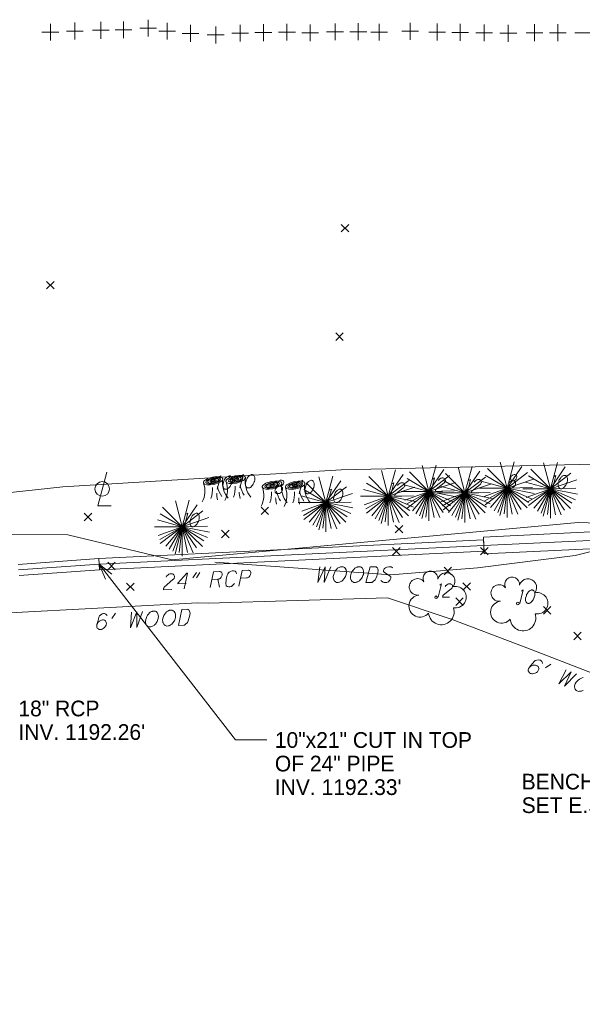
# Model space of a CAD drawing. Extents: x 2286160 to 2289356, y 637815 to 640647.
# Tile 41 of 52: x 2287154 to 2287254, y 640140 to 640315. Entities that reach past the tile are written whole.
import ezdxf

# ---------------------------------------------------------------- set-up
doc = ezdxf.new("R2010")
doc.units = 0
doc.header["$LTSCALE"] = 20
doc.header["$MEASUREMENT"] = 0
doc.linetypes.add('DGN Style 2', pattern=[64.834538, 38.900723, -25.933815])
doc.linetypes.add('DGN Style 5', pattern=[45.384177, 19.450361, -25.933815])
doc.layers.add('DR_X_Storm_Sewer', color=7, linetype='DGN Style 5', lineweight=0, true_color=0x87cefa)
doc.layers.add('RD_X_Fence', color=7, linetype='fenceex', lineweight=0, true_color=0xff1493)
for name, color, linetype, lineweight in [('DR_X_Text', 7, 'Continuous', 0), ('LT_X_Poles', 2, 'Continuous', 0), ('PV_X_Parking_Lot', 7, 'DGN Style 5', 0), ('RD_X_Text', 7, 'Continuous', 0), ('SV_X_Break_Lines', 4, 'DGN Style 2', 0), ('SV_X_LiDAR_Check_Spots', 7, 'Continuous', 13), ('SV_X_Random_Point', 7, 'Continuous', 0), ('SV_X_Text', 7, 'Continuous', 0), ('VG_X_Cells', 3, 'Continuous', 0), ('VG_X_Text', 7, 'Continuous', 0), ('VG_X_Tree_Line_Lt', 3, 'treelt', 0)]:
    doc.layers.add(name, color=color, linetype=linetype, lineweight=lineweight)
doc.styles.add('Slanted-Normal LS 0.50', font='font31.shx', dxfattribs={"height": 0.14})
doc.linetypes.add('fenceex', pattern='A,0.85,-0.075,[4,dgnlstyle-ODOT_Linestyles.shx,S=0.000793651,R=0,X=0,Y=0],-0.075', length=1)
doc.linetypes.add('treelt', pattern='A,-0.15,[6,dgnlstyle-ODOT_Linestyles.shx,S=0.002381,R=0,X=0,Y=0],-0.15', length=0.3)

# ---------------------------------------------------------------- blocks, each defined once
blk = doc.blocks.new('X_21')
at = {"layer": 'SV_X_Random_Point'}
for p, q in [((-0.067, -0.067), (0.067, 0.067)), ((-0.067, 0.067), (0.067, -0.067))]:
    blk.add_line(p, q, dxfattribs=at)
blk = doc.blocks.new('X_22')
at = {"layer": 'SV_X_Random_Point'}
for p, q in [((-0.067, -0.067), (0.067, 0.067)), ((-0.067, 0.067), (0.067, -0.067))]:
    blk.add_line(p, q, dxfattribs=at)
blk = doc.blocks.new('X_23')
at = {"layer": 'SV_X_Random_Point'}
for p, q in [((-0.067, -0.067), (0.067, 0.067)), ((-0.067, 0.067), (0.067, -0.067))]:
    blk.add_line(p, q, dxfattribs=at)
blk = doc.blocks.new('X_39')
at = {"layer": 'SV_X_Random_Point'}
for p, q in [((-0.067, -0.067), (0.067, 0.067)), ((-0.067, 0.067), (0.067, -0.067))]:
    blk.add_line(p, q, dxfattribs=at)
blk = doc.blocks.new('X_40')
at = {"layer": 'SV_X_Random_Point'}
for p, q in [((-0.067, -0.067), (0.067, 0.067)), ((-0.067, 0.067), (0.067, -0.067))]:
    blk.add_line(p, q, dxfattribs=at)
blk = doc.blocks.new('X_41')
at = {"layer": 'SV_X_Random_Point'}
for p, q in [((-0.067, -0.067), (0.067, 0.067)), ((-0.067, 0.067), (0.067, -0.067))]:
    blk.add_line(p, q, dxfattribs=at)
blk = doc.blocks.new('X_42')
at = {"layer": 'SV_X_Random_Point'}
for p, q in [((-0.067, -0.067), (0.067, 0.067)), ((-0.067, 0.067), (0.067, -0.067))]:
    blk.add_line(p, q, dxfattribs=at)
blk = doc.blocks.new('X_43')
at = {"layer": 'SV_X_Random_Point'}
for p, q in [((-0.067, -0.067), (0.067, 0.067)), ((-0.067, 0.067), (0.067, -0.067))]:
    blk.add_line(p, q, dxfattribs=at)
blk = doc.blocks.new('X_44')
at = {"layer": 'SV_X_Random_Point'}
for p, q in [((-0.067, -0.067), (0.067, 0.067)), ((-0.067, 0.067), (0.067, -0.067))]:
    blk.add_line(p, q, dxfattribs=at)
blk = doc.blocks.new('X_45')
at = {"layer": 'SV_X_Random_Point'}
for p, q in [((-0.067, -0.067), (0.067, 0.067)), ((-0.067, 0.067), (0.067, -0.067))]:
    blk.add_line(p, q, dxfattribs=at)
blk = doc.blocks.new('X_46')
at = {"layer": 'SV_X_Random_Point'}
for p, q in [((-0.067, -0.067), (0.067, 0.067)), ((-0.067, 0.067), (0.067, -0.067))]:
    blk.add_line(p, q, dxfattribs=at)
blk = doc.blocks.new('X_47')
at = {"layer": 'SV_X_Random_Point'}
for p, q in [((-0.067, -0.067), (0.067, 0.067)), ((-0.067, 0.067), (0.067, -0.067))]:
    blk.add_line(p, q, dxfattribs=at)
blk = doc.blocks.new('X_48')
at = {"layer": 'SV_X_Random_Point'}
for p, q in [((-0.067, -0.067), (0.067, 0.067)), ((-0.067, 0.067), (0.067, -0.067))]:
    blk.add_line(p, q, dxfattribs=at)
blk = doc.blocks.new('X_84')
at = {"layer": 'SV_X_Random_Point'}
for p, q in [((-0.067, -0.067), (0.067, 0.067)), ((-0.067, 0.067), (0.067, -0.067))]:
    blk.add_line(p, q, dxfattribs=at)
blk = doc.blocks.new('X_85')
at = {"layer": 'SV_X_Random_Point'}
for p, q in [((-0.067, -0.067), (0.067, 0.067)), ((-0.067, 0.067), (0.067, -0.067))]:
    blk.add_line(p, q, dxfattribs=at)
blk = doc.blocks.new('X_86')
at = {"layer": 'SV_X_Random_Point'}
for p, q in [((-0.067, -0.067), (0.067, 0.067)), ((-0.067, 0.067), (0.067, -0.067))]:
    blk.add_line(p, q, dxfattribs=at)
blk = doc.blocks.new('*U1747')
at = {"layer": 'DR_X_Text'}
for p, q in [((2287185.51, 640216.71), (2287184.87, 640215.75)), ((2287186.15, 640216.74), (2287185.51, 640215.78))]:
    blk.add_line(p, q, dxfattribs=at)
blk = doc.blocks.new('*U1748')
at = {"layer": 'DR_X_Text'}
blk.add_line((2287189.32, 640215.52), (2287189.63, 640214.1), dxfattribs=at)
at = {"layer": 'DR_X_Text', "flags": 128}
blk.add_lwpolyline([(2287187.98, 640214.02), (2287188.59, 640216.85), (2287189.65, 640216.9), (2287189.76, 640216.88), (2287189.9, 640216.85), (2287189.96, 640216.81), (2287190.01, 640216.76), (2287190.08, 640216.66), (2287190.11, 640216.55), (2287190.11, 640216.44), (2287190.1, 640216.26), (2287190.06, 640216.1), (2287190.02, 640216.01), (2287189.94, 640215.88), (2287189.84, 640215.72), (2287189.73, 640215.65), (2287189.65, 640215.6), (2287189.6, 640215.57), (2287189.54, 640215.55), (2287189.32, 640215.52), (2287188.28, 640215.47)], dxfattribs=at)

msp = doc.modelspace()

# ---------------------------------------------------------------- linework, layer by layer
at = {"layer": 'DR_X_Storm_Sewer'}
for p, q in [((2287236.67, 640223.03), (2287236.81, 640220.03)), ((2287236.79, 640220.53), (2287236.69, 640222.53)), ((2287168.12, 640219.19), (2287168.26, 640217.19)), ((2287168.24, 640217.19), (2287168.14, 640219.19))]:
    msp.add_line(p, q, dxfattribs=at)
at = {"layer": 'DR_X_Storm_Sewer', "flags": 128}
for points in [[(2287329.58, 640227.55), (2287236.67, 640223.03)], [(2287329.65, 640226.06), (2287236.74, 640221.53)], [(2287329.73, 640224.56), (2287236.81, 640220.03)], [(2287168.14, 640219.19), (2287236.69, 640222.53)], [(2287168.19, 640218.19), (2287236.74, 640221.53)], [(2287168.24, 640217.19), (2287236.79, 640220.53)], [(2287168.12, 640219.19), (2287153.78, 640218.17)], [(2287168.19, 640218.19), (2287153.85, 640217.17)], [(2287168.26, 640217.19), (2287153.92, 640216.17)]]:
    msp.add_lwpolyline(points, dxfattribs=at)
at = {"layer": 'DR_X_Text'}
for p in [(2287168.19, 640218.19), (2287198.1, 640186.87)]:
    msp.add_line(p, (2287192.5, 640186.87), dxfattribs=at)
at = {"layer": 'DR_X_Text', "flags": 128}
for points in [[(2287169.35, 640215.55), (2287168.19, 640218.19), (2287170.46, 640216.41)], [(2287180.12, 640215.88), (2287180.22, 640216.08), (2287180.28, 640216.15), (2287180.41, 640216.27), (2287180.63, 640216.41), (2287180.78, 640216.46), (2287180.93, 640216.49), (2287181.06, 640216.5), (2287181.2, 640216.48), (2287181.26, 640216.46), (2287181.4, 640216.4), (2287181.51, 640216.3), (2287181.58, 640216.19), (2287181.61, 640216.06), (2287181.62, 640215.91), (2287181.58, 640215.8), (2287181.54, 640215.68), (2287181.44, 640215.55), (2287181.35, 640215.45), (2287179.79, 640214.08), (2287179.74, 640214.01), (2287179.7, 640213.94), (2287179.68, 640213.9), (2287179.63, 640213.63), (2287181.13, 640213.7)], [(2287183.72, 640214.79), (2287182.23, 640214.72), (2287182.24, 640214.83), (2287183.79, 640216.63), (2287183.95, 640216.63), (2287183.33, 640213.8)], [(2287192.67, 640216.49), (2287192.62, 640216.73), (2287192.54, 640216.86), (2287192.45, 640216.94), (2287192.36, 640216.98), (2287192.14, 640217.02), (2287191.9, 640217.01), (2287191.57, 640216.9), (2287191.36, 640216.76), (2287191.25, 640216.64), (2287191.13, 640216.48), (2287191.01, 640216.24), (2287190.89, 640215.79), (2287190.82, 640215.45), (2287190.77, 640214.72), (2287190.8, 640214.46), (2287190.85, 640214.35), (2287190.99, 640214.25), (2287191.12, 640214.21), (2287191.28, 640214.17), (2287191.48, 640214.18), (2287191.67, 640214.21), (2287191.76, 640214.24), (2287191.85, 640214.29), (2287191.95, 640214.38), (2287192.08, 640214.5), (2287192.21, 640214.64), (2287192.29, 640214.75)], [(2287193.08, 640214.26), (2287193.7, 640217.09), (2287194.76, 640217.14), (2287194.87, 640217.12), (2287195, 640217.08), (2287195.07, 640217.04), (2287195.12, 640217), (2287195.19, 640216.89), (2287195.22, 640216.79), (2287195.23, 640216.61), (2287195.17, 640216.34), (2287195.13, 640216.25), (2287195.05, 640216.12), (2287194.95, 640215.96), (2287194.84, 640215.89), (2287194.75, 640215.84), (2287194.65, 640215.79), (2287194.45, 640215.76), (2287193.39, 640215.71)]]:
    msp.add_lwpolyline(points, dxfattribs=at)
at = {"layer": 'LT_X_Poles', "flags": 128}
msp.add_lwpolyline([(2287169.54, 640234.58), (2287167.96, 640228.6), (2287170.33, 640228.6)], dxfattribs=at)
at = {"layer": 'LT_X_Poles'}
msp.add_circle((2287168.75, 640231.63), 1.3, dxfattribs=at)
at = {"layer": 'PV_X_Parking_Lot', "flags": 128}
msp.add_lwpolyline([(2287074.29, 640276.88), (2287070.81, 640248.37), (2287078.28, 640240.55), (2287089.51, 640232.8), (2287102.81, 640227.81), (2287113.89, 640226.69), (2287161.7, 640232), (2287211.31, 640235.03), (2287256.38, 640236.01), (2287256.75, 640245.35)], dxfattribs=at)
at = {"layer": 'RD_X_Fence', "flags": 128}
msp.add_lwpolyline([(2287107.81, 640207.57), (2287134.37, 640208.6), (2287185.8, 640211.3), (2287187.63, 640211.28), (2287219.59, 640212.23), (2287231.07, 640208.34), (2287244.39, 640203.32), (2287280.18, 640189.48), (2287303.31, 640157.04), (2287325.34, 640132.96), (2287325.58, 640119.58), (2287327.5, 640009.59)], dxfattribs=at)
at = {"layer": 'RD_X_Text'}
for p, q in [((2287171.1, 640209.5), (2287170.47, 640208.54)), ((2287248.7, 640200.37), (2287247.74, 640199.74))]:
    msp.add_line(p, q, dxfattribs=at)
at = {"layer": 'RD_X_Text', "flags": 128}
for points in [[(2287173.96, 640209.65), (2287173.78, 640206.84), (2287174.93, 640209.7), (2287174.88, 640206.9), (2287175.92, 640209.75)], [(2287177.68, 640209.82), (2287177.62, 640209.8), (2287177.53, 640209.77), (2287177.4, 640209.7), (2287177.27, 640209.63), (2287177.15, 640209.53), (2287176.96, 640209.32), (2287176.8, 640209.09), (2287176.67, 640208.87), (2287176.5, 640208.37), (2287176.45, 640208.06), (2287176.46, 640207.84), (2287176.49, 640207.66), (2287176.52, 640207.58), (2287176.57, 640207.47), (2287176.64, 640207.36), (2287176.69, 640207.3), (2287176.74, 640207.24), (2287176.81, 640207.17), (2287176.9, 640207.11), (2287177.08, 640207.03), (2287177.19, 640207.02), (2287177.41, 640207.03), (2287177.61, 640207.08), (2287177.71, 640207.13), (2287177.84, 640207.21), (2287177.99, 640207.3), (2287178.08, 640207.37), (2287178.22, 640207.53), (2287178.33, 640207.67), (2287178.43, 640207.81), (2287178.53, 640207.97), (2287178.61, 640208.15), (2287178.67, 640208.33), (2287178.72, 640208.53), (2287178.75, 640208.93), (2287178.71, 640209.11), (2287178.66, 640209.32), (2287178.51, 640209.6), (2287178.35, 640209.75), (2287178.24, 640209.81), (2287178.12, 640209.85), (2287177.99, 640209.86), (2287177.84, 640209.85), (2287177.68, 640209.82)], [(2287180.74, 640209.98), (2287180.68, 640209.96), (2287180.59, 640209.93), (2287180.46, 640209.86), (2287180.34, 640209.79), (2287180.21, 640209.69), (2287180.02, 640209.48), (2287179.86, 640209.25), (2287179.73, 640209.03), (2287179.56, 640208.53), (2287179.51, 640208.22), (2287179.52, 640208), (2287179.55, 640207.83), (2287179.58, 640207.74), (2287179.63, 640207.63), (2287179.7, 640207.52), (2287179.75, 640207.46), (2287179.8, 640207.4), (2287179.87, 640207.33), (2287179.96, 640207.27), (2287180.14, 640207.19), (2287180.25, 640207.18), (2287180.47, 640207.19), (2287180.67, 640207.24), (2287180.77, 640207.29), (2287180.9, 640207.37), (2287181.05, 640207.46), (2287181.14, 640207.53), (2287181.28, 640207.69), (2287181.39, 640207.83), (2287181.49, 640207.97), (2287181.59, 640208.13), (2287181.67, 640208.31), (2287181.73, 640208.49), (2287181.78, 640208.69), (2287181.81, 640209.09), (2287181.78, 640209.27), (2287181.72, 640209.48), (2287181.57, 640209.76), (2287181.41, 640209.91), (2287181.3, 640209.97), (2287181.18, 640210.01), (2287181.05, 640210.02), (2287180.9, 640210.01), (2287180.74, 640209.98)], [(2287182.92, 640210.12), (2287183.89, 640210.17), (2287183.98, 640210.15), (2287184.07, 640210.11), (2287184.14, 640210.07), (2287184.21, 640209.99), (2287184.26, 640209.93), (2287184.31, 640209.84), (2287184.39, 640209.49), (2287184.36, 640209.18), (2287184.29, 640208.87), (2287184.25, 640208.71), (2287184.2, 640208.51), (2287184.07, 640208.11), (2287183.93, 640207.83), (2287183.86, 640207.74), (2287183.65, 640207.55), (2287183.48, 640207.41), (2287183.44, 640207.39), (2287183.38, 640207.36), (2287183.29, 640207.34), (2287182.32, 640207.29), (2287182.92, 640210.12)], [(2287169.62, 640209.03), (2287169.57, 640209.13), (2287169.41, 640209.3), (2287169.25, 640209.38), (2287169.12, 640209.4), (2287168.96, 640209.39), (2287168.75, 640209.33), (2287168.47, 640209.17), (2287168.28, 640208.98), (2287168.16, 640208.77), (2287168.05, 640208.39), (2287167.88, 640207.83), (2287167.79, 640207.41), (2287167.77, 640207.25), (2287167.76, 640207.12), (2287167.79, 640206.97), (2287167.86, 640206.82), (2287167.93, 640206.75), (2287168.05, 640206.67), (2287168.21, 640206.59), (2287168.41, 640206.56), (2287168.52, 640206.56), (2287168.63, 640206.59), (2287168.76, 640206.64), (2287168.91, 640206.74), (2287169.16, 640206.93), (2287169.33, 640207.13), (2287169.43, 640207.32), (2287169.46, 640207.45), (2287169.48, 640207.56), (2287169.47, 640207.83), (2287169.39, 640208), (2287169.3, 640208.13), (2287169.16, 640208.21), (2287168.96, 640208.26), (2287168.8, 640208.28), (2287168.63, 640208.25), (2287168.48, 640208.19), (2287168.24, 640208.07), (2287168.09, 640207.93), (2287167.97, 640207.79), (2287167.87, 640207.61), (2287167.81, 640207.47)], [(2287247.16, 640200.53), (2287247.16, 640200.65), (2287247.08, 640200.86), (2287246.96, 640201), (2287246.85, 640201.07), (2287246.7, 640201.12), (2287246.48, 640201.16), (2287246.16, 640201.12), (2287245.91, 640201.02), (2287245.72, 640200.88), (2287245.46, 640200.58), (2287245.08, 640200.13), (2287244.83, 640199.78), (2287244.75, 640199.64), (2287244.69, 640199.53), (2287244.65, 640199.37), (2287244.66, 640199.21), (2287244.7, 640199.12), (2287244.77, 640199), (2287244.89, 640198.86), (2287245.05, 640198.75), (2287245.16, 640198.71), (2287245.27, 640198.69), (2287245.41, 640198.69), (2287245.58, 640198.72), (2287245.89, 640198.79), (2287246.13, 640198.91), (2287246.29, 640199.04), (2287246.38, 640199.15), (2287246.44, 640199.24), (2287246.53, 640199.49), (2287246.53, 640199.68), (2287246.5, 640199.83), (2287246.41, 640199.96), (2287246.24, 640200.09), (2287246.11, 640200.17), (2287245.93, 640200.21), (2287245.77, 640200.22), (2287245.51, 640200.21), (2287245.32, 640200.14), (2287245.15, 640200.06), (2287244.98, 640199.93), (2287244.87, 640199.83)], [(2287251.39, 640199.36), (2287250.09, 640196.86), (2287252.29, 640199.02), (2287251.12, 640196.47), (2287253.22, 640198.67)], [(2287254.41, 640198.01), (2287254.25, 640197.97), (2287254, 640197.86), (2287253.76, 640197.71), (2287253.56, 640197.55), (2287253.2, 640197.17), (2287253.03, 640196.9), (2287252.95, 640196.7), (2287252.91, 640196.52), (2287252.9, 640196.43), (2287252.9, 640196.31), (2287252.92, 640196.19), (2287252.94, 640196.11), (2287252.96, 640196.03), (2287253, 640195.95), (2287253.06, 640195.85), (2287253.19, 640195.71), (2287253.29, 640195.65), (2287253.49, 640195.57), (2287253.69, 640195.54), (2287253.81, 640195.55), (2287253.96, 640195.56), (2287254.14, 640195.59), (2287254.24, 640195.62), (2287254.44, 640195.71)]]:
    msp.add_lwpolyline(points, dxfattribs=at)
at = {"layer": 'SV_X_Break_Lines', "flags": 128}
msp.add_lwpolyline([(2287268.94, 640223.69), (2287253, 640219.78), (2287235.63, 640217.58), (2287220.14, 640216.3), (2287188.79, 640218.55)], dxfattribs=at)
at = {"layer": 'SV_X_LiDAR_Check_Spots'}
for p, q in [((2287163.86, 640314.72), (2287163.86, 640311.72)), ((2287168.48, 640314.86), (2287168.48, 640311.86)), ((2287172.53, 640314.95), (2287172.53, 640311.95)), ((2287176.94, 640315.25), (2287176.94, 640312.25)), ((2287180.3, 640314.71), (2287180.3, 640311.71)), ((2287158.01, 640313.01), (2287161.01, 640313.01)), ((2287159.51, 640314.51), (2287159.51, 640311.51)), ((2287162.36, 640313.22), (2287165.36, 640313.22)), ((2287166.98, 640313.36), (2287169.98, 640313.36)), ((2287171.03, 640313.45), (2287174.03, 640313.45)), ((2287175.44, 640313.75), (2287178.44, 640313.75)), ((2287178.8, 640313.21), (2287181.8, 640313.21)), ((2287184.48, 640314.31), (2287184.48, 640311.31)), ((2287188.96, 640314.02), (2287188.96, 640311.02)), ((2287193.31, 640314.36), (2287193.31, 640311.36)), ((2287195.95, 640312.94), (2287198.95, 640312.94)), ((2287197.45, 640314.44), (2287197.45, 640311.44)), ((2287200.16, 640313.01), (2287203.16, 640313.01)), ((2287201.66, 640314.51), (2287201.66, 640311.51)), ((2287205.79, 640314.4), (2287205.79, 640311.4)), ((2287208.72, 640313.09), (2287211.72, 640313.09)), ((2287210.22, 640314.59), (2287210.22, 640311.59)), ((2287212.87, 640313.11), (2287215.87, 640313.11)), ((2287214.37, 640314.61), (2287214.37, 640311.61)), ((2287216.59, 640313.02), (2287219.59, 640313.02)), ((2287218.09, 640314.52), (2287218.09, 640311.52)), ((2287222.12, 640313.18), (2287225.12, 640313.18)), ((2287223.62, 640314.68), (2287223.62, 640311.68)), ((2287226.92, 640313.05), (2287229.92, 640313.05)), ((2287228.42, 640314.55), (2287228.42, 640311.55)), ((2287231.03, 640312.98), (2287234.03, 640312.98)), ((2287232.53, 640314.48), (2287232.53, 640311.48)), ((2287236.79, 640314.41), (2287236.79, 640311.41)), ((2287241.1, 640314.33), (2287241.1, 640311.33)), ((2287245.75, 640314.43), (2287245.75, 640311.43)), ((2287249.92, 640314.43), (2287249.92, 640311.43)), ((2287182.98, 640312.81), (2287185.98, 640312.81)), ((2287187.46, 640312.52), (2287190.46, 640312.52)), ((2287191.81, 640312.86), (2287194.81, 640312.86)), ((2287204.29, 640312.9), (2287207.29, 640312.9)), ((2287235.29, 640312.91), (2287238.29, 640312.91)), ((2287239.6, 640312.83), (2287242.6, 640312.83)), ((2287244.25, 640312.93), (2287247.25, 640312.93)), ((2287248.42, 640312.93), (2287251.42, 640312.93)), ((2287252.96, 640312.88), (2287255.96, 640312.88))]:
    msp.add_line(p, q, dxfattribs=at)
at = {"layer": 'VG_X_Cells'}
for p, q in [((2287226.96, 640231.18), (2287225.73, 640235.8)), ((2287226.96, 640231.18), (2287228.22, 640235.88)), ((2287240.88, 640231.76), (2287239.64, 640236.37)), ((2287240.88, 640231.76), (2287242.13, 640236.46)), ((2287248.59, 640231.64), (2287247.36, 640236.26)), ((2287248.59, 640231.64), (2287249.85, 640236.34)), ((2287219.71, 640230.32), (2287218.48, 640234.93)), ((2287219.71, 640230.32), (2287220.97, 640235.02)), ((2287219.71, 640230.32), (2287222.37, 640234.2)), ((2287226.96, 640231.18), (2287223.47, 640234.67)), ((2287226.96, 640231.18), (2287229.62, 640235.07)), ((2287226.96, 640231.18), (2287230.62, 640233.99)), ((2287233.37, 640230.9), (2287229.88, 640234.39)), ((2287233.37, 640230.9), (2287232.14, 640235.51)), ((2287233.37, 640230.9), (2287234.63, 640235.6)), ((2287233.37, 640230.9), (2287236.03, 640234.78)), ((2287240.88, 640231.76), (2287236.97, 640234.05)), ((2287240.88, 640231.76), (2287237.39, 640235.24)), ((2287240.88, 640231.76), (2287243.53, 640235.64)), ((2287240.88, 640231.76), (2287244.53, 640234.56)), ((2287248.59, 640231.64), (2287245.1, 640235.13)), ((2287248.59, 640231.64), (2287251.25, 640235.53)), ((2287248.59, 640231.64), (2287252.25, 640234.45)), ((2287208.58, 640229.19), (2287205.09, 640232.68)), ((2287208.58, 640229.19), (2287207.35, 640233.8)), ((2287208.58, 640229.19), (2287209.84, 640233.89)), ((2287208.58, 640229.19), (2287211.24, 640233.07)), ((2287219.71, 640230.32), (2287215.81, 640232.62)), ((2287219.71, 640230.32), (2287216.22, 640233.81)), ((2287219.71, 640230.32), (2287223.37, 640233.12)), ((2287226.96, 640231.18), (2287222.55, 640232.37)), ((2287226.96, 640231.18), (2287223.06, 640233.48)), ((2287226.96, 640231.18), (2287231.7, 640232.79)), ((2287233.37, 640230.9), (2287229.47, 640233.2)), ((2287233.37, 640230.9), (2287237.03, 640233.7)), ((2287233.37, 640230.9), (2287238.11, 640232.51)), ((2287240.88, 640231.76), (2287236.46, 640232.94)), ((2287240.88, 640231.76), (2287245.61, 640233.36)), ((2287248.59, 640231.64), (2287244.18, 640232.83)), ((2287248.59, 640231.64), (2287244.69, 640233.94)), ((2287248.59, 640231.64), (2287253.33, 640233.25)), ((2287208.58, 640229.19), (2287204.68, 640231.49)), ((2287208.58, 640229.19), (2287212.24, 640231.99)), ((2287208.58, 640229.19), (2287213.32, 640230.8)), ((2287219.71, 640230.32), (2287215.3, 640231.5)), ((2287219.71, 640230.32), (2287224.45, 640231.93)), ((2287222.03, 640231.18), (2287226.96, 640231.18)), ((2287226.96, 640231.18), (2287222.67, 640229.62)), ((2287226.96, 640231.18), (2287222.98, 640228.9)), ((2287226.96, 640231.18), (2287223.06, 640228.19)), ((2287226.96, 640231.18), (2287224.02, 640227.72)), ((2287226.96, 640231.18), (2287224.64, 640227.17)), ((2287226.96, 640231.18), (2287225.3, 640226.84)), ((2287226.96, 640231.18), (2287225.7, 640226.33)), ((2287226.96, 640231.18), (2287226.42, 640226.59)), ((2287226.96, 640231.18), (2287231.47, 640231.28)), ((2287226.96, 640225.94), (2287226.96, 640231.18)), ((2287226.96, 640231.18), (2287227.88, 640226.55)), ((2287226.96, 640231.18), (2287228.9, 640226.52)), ((2287226.96, 640231.18), (2287229.5, 640227.39)), ((2287226.96, 640231.18), (2287230.55, 640227.66)), ((2287226.96, 640231.18), (2287230.78, 640228.63)), ((2287226.96, 640231.18), (2287231.43, 640229.24)), ((2287226.96, 640231.18), (2287231.79, 640230.23)), ((2287228.44, 640230.9), (2287233.37, 640230.9)), ((2287233.37, 640230.9), (2287228.96, 640232.08)), ((2287233.37, 640230.9), (2287229.08, 640229.34)), ((2287233.37, 640230.9), (2287229.39, 640228.62)), ((2287233.37, 640230.9), (2287229.47, 640227.9)), ((2287233.37, 640230.9), (2287230.43, 640227.43)), ((2287233.37, 640230.9), (2287231.06, 640226.88)), ((2287233.37, 640230.9), (2287231.71, 640226.56)), ((2287233.37, 640230.9), (2287232.11, 640226.04)), ((2287233.37, 640230.9), (2287232.83, 640226.31)), ((2287233.37, 640230.9), (2287237.88, 640230.99)), ((2287233.37, 640225.66), (2287233.37, 640230.9)), ((2287233.37, 640230.9), (2287234.3, 640226.26)), ((2287233.37, 640230.9), (2287235.31, 640226.23)), ((2287233.37, 640230.9), (2287235.91, 640227.11)), ((2287233.37, 640230.9), (2287236.96, 640227.38)), ((2287233.37, 640230.9), (2287237.2, 640228.34)), ((2287233.37, 640230.9), (2287237.84, 640228.96)), ((2287233.37, 640230.9), (2287238.2, 640229.94)), ((2287235.94, 640231.76), (2287240.88, 640231.76)), ((2287240.88, 640231.76), (2287236.59, 640230.2)), ((2287240.88, 640231.76), (2287236.89, 640229.48)), ((2287240.88, 640231.76), (2287236.97, 640228.76)), ((2287240.88, 640231.76), (2287237.93, 640228.29)), ((2287240.88, 640231.76), (2287238.56, 640227.74)), ((2287240.88, 640231.76), (2287239.21, 640227.42)), ((2287240.88, 640231.76), (2287239.61, 640226.9)), ((2287240.88, 640231.76), (2287240.34, 640227.17)), ((2287240.88, 640231.76), (2287245.39, 640231.85)), ((2287240.88, 640226.52), (2287240.88, 640231.76)), ((2287240.88, 640231.76), (2287241.8, 640227.12)), ((2287240.88, 640231.76), (2287242.81, 640227.09)), ((2287240.88, 640231.76), (2287243.41, 640227.96)), ((2287240.88, 640231.76), (2287244.47, 640228.24)), ((2287240.88, 640231.76), (2287244.7, 640229.2)), ((2287240.88, 640231.76), (2287245.34, 640229.82)), ((2287240.88, 640231.76), (2287245.71, 640230.8)), ((2287243.66, 640231.64), (2287248.59, 640231.64)), ((2287248.59, 640231.64), (2287244.3, 640230.08)), ((2287248.59, 640231.64), (2287244.61, 640229.36)), ((2287248.59, 640231.64), (2287244.69, 640228.65)), ((2287248.59, 640231.64), (2287245.65, 640228.18)), ((2287248.59, 640231.64), (2287246.27, 640227.63)), ((2287248.59, 640231.64), (2287246.93, 640227.3)), ((2287248.59, 640231.64), (2287247.33, 640226.79)), ((2287248.59, 640231.64), (2287248.05, 640227.05)), ((2287248.59, 640231.64), (2287253.1, 640231.74)), ((2287248.59, 640226.4), (2287248.59, 640231.64)), ((2287248.59, 640231.64), (2287249.51, 640227.01)), ((2287248.59, 640231.64), (2287250.53, 640226.98)), ((2287248.59, 640231.64), (2287251.13, 640227.85)), ((2287248.59, 640231.64), (2287252.18, 640228.12)), ((2287248.59, 640231.64), (2287252.41, 640229.09)), ((2287248.59, 640231.64), (2287253.06, 640229.7)), ((2287248.59, 640231.64), (2287253.42, 640230.69)), ((2287183, 640224.89), (2287181.77, 640229.51)), ((2287183, 640224.89), (2287184.26, 640229.59)), ((2287183, 640224.89), (2287185.66, 640228.78)), ((2287203.65, 640229.19), (2287208.58, 640229.19)), ((2287208.58, 640229.19), (2287204.17, 640230.37)), ((2287208.58, 640229.19), (2287204.29, 640227.63)), ((2287208.58, 640229.19), (2287204.6, 640226.91)), ((2287208.58, 640229.19), (2287204.68, 640226.19)), ((2287208.58, 640229.19), (2287205.64, 640225.72)), ((2287208.58, 640229.19), (2287206.27, 640225.17)), ((2287208.58, 640229.19), (2287206.92, 640224.85)), ((2287208.58, 640229.19), (2287207.32, 640224.33)), ((2287208.58, 640229.19), (2287208.04, 640224.6)), ((2287208.58, 640229.19), (2287213.09, 640229.28)), ((2287208.58, 640223.95), (2287208.58, 640229.19)), ((2287208.58, 640229.19), (2287209.51, 640224.55)), ((2287208.58, 640229.19), (2287210.52, 640224.52)), ((2287208.58, 640229.19), (2287211.12, 640225.4)), ((2287208.58, 640229.19), (2287212.17, 640225.67)), ((2287208.58, 640229.19), (2287212.41, 640226.63)), ((2287208.58, 640229.19), (2287213.05, 640227.25)), ((2287208.58, 640229.19), (2287213.41, 640228.23)), ((2287214.78, 640230.32), (2287219.71, 640230.32)), ((2287219.71, 640230.32), (2287215.42, 640228.76)), ((2287219.71, 640230.32), (2287215.73, 640228.04)), ((2287219.71, 640230.32), (2287215.81, 640227.32)), ((2287219.71, 640230.32), (2287216.77, 640226.85)), ((2287219.71, 640230.32), (2287217.39, 640226.3)), ((2287219.71, 640230.32), (2287218.05, 640225.98)), ((2287219.71, 640230.32), (2287218.45, 640225.46)), ((2287219.71, 640230.32), (2287219.17, 640225.73)), ((2287219.71, 640230.32), (2287224.22, 640230.41)), ((2287219.71, 640225.08), (2287219.71, 640230.32)), ((2287219.71, 640230.32), (2287220.63, 640225.68)), ((2287219.71, 640230.32), (2287221.65, 640225.65)), ((2287219.71, 640230.32), (2287222.25, 640226.53)), ((2287219.71, 640230.32), (2287223.3, 640226.8)), ((2287219.71, 640230.32), (2287223.53, 640227.77)), ((2287219.71, 640230.32), (2287224.18, 640228.38)), ((2287219.71, 640230.32), (2287224.54, 640229.36)), ((2287183, 640224.89), (2287179.09, 640227.19)), ((2287183, 640224.89), (2287179.51, 640228.38)), ((2287183, 640224.89), (2287186.66, 640227.7)), ((2287183, 640224.89), (2287178.59, 640226.08)), ((2287183, 640224.89), (2287187.74, 640226.5)), ((2287178.07, 640224.89), (2287183, 640224.89)), ((2287183, 640224.89), (2287178.71, 640223.33)), ((2287183, 640224.89), (2287179.02, 640222.61)), ((2287183, 640224.89), (2287179.09, 640221.9)), ((2287183, 640224.89), (2287180.06, 640221.43)), ((2287183, 640224.89), (2287180.68, 640220.88)), ((2287183, 640224.89), (2287181.34, 640220.55)), ((2287183, 640224.89), (2287181.74, 640220.04)), ((2287183, 640224.89), (2287182.46, 640220.3)), ((2287183, 640224.89), (2287187.51, 640224.99)), ((2287183, 640219.65), (2287183, 640224.89)), ((2287183, 640224.89), (2287183.92, 640220.26)), ((2287183, 640224.89), (2287184.93, 640220.23)), ((2287183, 640224.89), (2287185.54, 640221.1)), ((2287183, 640224.89), (2287186.59, 640221.37)), ((2287183, 640224.89), (2287186.82, 640222.34)), ((2287183, 640224.89), (2287187.47, 640222.95)), ((2287183, 640224.89), (2287187.83, 640223.94))]:
    msp.add_line(p, q, dxfattribs=at)
for centre in [(2287228.22, 640212.3), (2287242.78, 640211.21)]:
    msp.add_circle(centre, 0.24, dxfattribs=at)
for centre, radius, start, end in [((2287183.04, 640231.21), 4, 331.5338, 20.9269), ((2287194.48, 640232.7), 4.29, 171.4106, 219.9194), ((2287187.06, 640231.44), 4, 331.5338, 20.9269), ((2287198.5, 640232.93), 4.29, 171.4106, 219.9194), ((2287204.98, 640231.92), 4.29, 171.4106, 219.9194), ((2287209.09, 640231.9), 4.29, 171.4106, 219.9194), ((2287183.35, 640231.58), 5.05, 340.7938, 3.5481), ((2287192.78, 640230.76), 3.64, 178.7926, 197.1224), ((2287195.38, 640233.61), 6.32, 194.9653, 212.1216), ((2287187.37, 640231.81), 5.05, 340.7938, 3.5481), ((2287196.8, 640230.99), 3.64, 178.7926, 197.1224), ((2287199.4, 640233.84), 6.32, 194.9653, 212.1216), ((2287193.54, 640230.43), 4, 331.5338, 20.9269), ((2287193.85, 640230.8), 5.05, 340.7938, 3.5481), ((2287205.88, 640232.83), 6.32, 194.9653, 212.1216), ((2287197.65, 640230.41), 4, 331.5338, 20.9269), ((2287197.96, 640230.78), 5.05, 340.7938, 3.5481), ((2287209.99, 640232.81), 6.32, 194.9653, 212.1216), ((2287203.28, 640229.98), 3.64, 178.7926, 197.1224), ((2287207.39, 640229.96), 3.64, 178.7926, 197.1224), ((2287227.23, 640215.67), 1.32, 354.0047, 205.9741), ((2287230.04, 640215.13), 1.55, 323.83, 165.0376), ((2287224.91, 640214.16), 1.47, 39.0625, 279.5412), ((2287241.79, 640214.58), 1.32, 354.0047, 205.9741), ((2287244.6, 640214.04), 1.55, 323.83, 165.0376), ((2287231.68, 640212.33), 1.91, 259.1453, 101.4596), ((2287239.47, 640213.07), 1.47, 39.0625, 279.5412), ((2287246.24, 640211.24), 1.91, 259.1453, 101.4596), ((2287225.36, 640210.75), 1.97, 96.1722, 320.5737), ((2287239.92, 640209.66), 1.97, 96.1722, 320.5737), ((2287229.16, 640209.69), 2.28, 184.9476, 19.4572), ((2287243.72, 640208.6), 2.28, 184.9476, 19.4572)]:
    msp.add_arc(centre, radius, start, end, dxfattribs=at)
for centre, major_axis in [((2287192.52, 640233.3), (1.74, 0.37)), ((2287188.5, 640233.07), (1.74, 0.37)), ((2287188.5, 640233.07), (1.3, 0.28)), ((2287188.5, 640233.07), (0.976, 0.211)), ((2287188.5, 640233.07), (0.549, 0.119)), ((2287188.5, 640233.07), (0.309, 0.067)), ((2287192.52, 640233.3), (1.3, 0.28)), ((2287192.52, 640233.3), (0.976, 0.211)), ((2287192.52, 640233.3), (0.549, 0.119)), ((2287192.52, 640233.3), (0.309, 0.067)), ((2287199, 640232.29), (1.74, 0.37)), ((2287199, 640232.29), (1.3, 0.28)), ((2287199, 640232.29), (0.976, 0.211)), ((2287199, 640232.29), (0.549, 0.119)), ((2287199, 640232.29), (0.309, 0.067)), ((2287203.11, 640232.27), (1.74, 0.37)), ((2287203.11, 640232.27), (1.3, 0.28)), ((2287203.11, 640232.27), (0.976, 0.211)), ((2287203.11, 640232.27), (0.549, 0.119)), ((2287203.11, 640232.27), (0.309, 0.067))]:
    msp.add_ellipse(centre, major_axis=major_axis, ratio=0.36865, dxfattribs=at)
at = {"layer": 'VG_X_Text', "flags": 128}
for points in [[(2287193.25, 640231.79), (2287193.89, 640234.19), (2287193.54, 640233.98)], [(2287195.42, 640234.19), (2287195.46, 640234.19), (2287195.53, 640234.17), (2287195.63, 640234.13), (2287195.74, 640234.03), (2287195.82, 640233.92), (2287195.91, 640233.66), (2287195.93, 640233.52), (2287195.91, 640233.18), (2287195.86, 640232.96), (2287195.84, 640232.88), (2287195.76, 640232.69), (2287195.63, 640232.45), (2287195.53, 640232.3), (2287195.42, 640232.14), (2287195.27, 640231.99), (2287195.16, 640231.9), (2287195.04, 640231.84), (2287194.95, 640231.8), (2287194.85, 640231.79), (2287194.68, 640231.79), (2287194.57, 640231.82), (2287194.44, 640231.94), (2287194.36, 640232.03), (2287194.29, 640232.3), (2287194.27, 640232.52), (2287194.29, 640232.71), (2287194.36, 640233.05), (2287194.42, 640233.22), (2287194.48, 640233.35), (2287194.55, 640233.51), (2287194.68, 640233.69), (2287194.78, 640233.81), (2287194.85, 640233.88), (2287194.93, 640233.96), (2287195.01, 640234.02), (2287195.12, 640234.09), (2287195.25, 640234.15), (2287195.36, 640234.19), (2287195.42, 640234.19)], [(2287241.99, 640233.08), (2287242.13, 640233.12), (2287242.24, 640233.18), (2287242.35, 640233.25), (2287242.47, 640233.36), (2287242.52, 640233.46), (2287242.58, 640233.57), (2287242.62, 640233.7), (2287242.62, 640233.78), (2287242.6, 640233.89), (2287242.54, 640233.99), (2287242.41, 640234.1), (2287242.24, 640234.16), (2287242.2, 640234.16), (2287242.16, 640234.16), (2287242.03, 640234.14), (2287241.86, 640234.06), (2287241.77, 640234.01), (2287241.67, 640233.93), (2287241.6, 640233.82), (2287241.52, 640233.67), (2287241.5, 640233.55), (2287241.5, 640233.4), (2287241.52, 640233.33), (2287241.56, 640233.25), (2287241.63, 640233.18), (2287241.71, 640233.12), (2287241.84, 640233.08), (2287241.99, 640233.08), (2287242.11, 640233.04), (2287242.2, 640232.99), (2287242.28, 640232.93), (2287242.31, 640232.87), (2287242.35, 640232.82), (2287242.37, 640232.76), (2287242.39, 640232.68), (2287242.39, 640232.63), (2287242.39, 640232.48), (2287242.37, 640232.38), (2287242.31, 640232.25), (2287242.26, 640232.15), (2287242.16, 640232.04), (2287241.99, 640231.91), (2287241.82, 640231.81), (2287241.61, 640231.76), (2287241.48, 640231.76), (2287241.33, 640231.8), (2287241.26, 640231.83), (2287241.16, 640231.91), (2287241.09, 640232.02), (2287241.05, 640232.12), (2287241.03, 640232.25), (2287241.05, 640232.38), (2287241.07, 640232.46), (2287241.12, 640232.59), (2287241.18, 640232.68), (2287241.24, 640232.76), (2287241.29, 640232.82), (2287241.35, 640232.87), (2287241.46, 640232.95), (2287241.61, 640233.02), (2287241.71, 640233.06), (2287241.84, 640233.08)], [(2287248.96, 640231.64), (2287249.59, 640234.04), (2287249.25, 640233.84)], [(2287251.12, 640234.04), (2287251.16, 640234.04), (2287251.24, 640234.02), (2287251.33, 640233.99), (2287251.45, 640233.89), (2287251.52, 640233.78), (2287251.62, 640233.51), (2287251.63, 640233.38), (2287251.62, 640233.04), (2287251.56, 640232.82), (2287251.54, 640232.74), (2287251.46, 640232.55), (2287251.33, 640232.31), (2287251.24, 640232.15), (2287251.12, 640232), (2287250.97, 640231.85), (2287250.86, 640231.76), (2287250.75, 640231.7), (2287250.65, 640231.66), (2287250.56, 640231.64), (2287250.39, 640231.64), (2287250.27, 640231.68), (2287250.14, 640231.8), (2287250.07, 640231.89), (2287249.99, 640232.15), (2287249.97, 640232.38), (2287249.99, 640232.57), (2287250.07, 640232.91), (2287250.12, 640233.08), (2287250.18, 640233.21), (2287250.25, 640233.36), (2287250.39, 640233.55), (2287250.48, 640233.67), (2287250.56, 640233.74), (2287250.63, 640233.82), (2287250.71, 640233.87), (2287250.82, 640233.95), (2287250.95, 640234.01), (2287251.07, 640234.04), (2287251.12, 640234.04)], [(2287189.24, 640231.56), (2287189.87, 640233.96), (2287189.53, 640233.75)], [(2287191.4, 640233.96), (2287191.44, 640233.96), (2287191.52, 640233.94), (2287191.61, 640233.9), (2287191.72, 640233.8), (2287191.8, 640233.69), (2287191.89, 640233.43), (2287191.91, 640233.29), (2287191.89, 640232.95), (2287191.84, 640232.73), (2287191.82, 640232.65), (2287191.74, 640232.46), (2287191.61, 640232.22), (2287191.52, 640232.07), (2287191.4, 640231.91), (2287191.25, 640231.76), (2287191.14, 640231.67), (2287191.03, 640231.61), (2287190.93, 640231.57), (2287190.84, 640231.56), (2287190.67, 640231.56), (2287190.55, 640231.59), (2287190.42, 640231.71), (2287190.34, 640231.8), (2287190.27, 640232.07), (2287190.25, 640232.29), (2287190.27, 640232.48), (2287190.34, 640232.82), (2287190.4, 640232.99), (2287190.46, 640233.12), (2287190.53, 640233.28), (2287190.67, 640233.46), (2287190.76, 640233.58), (2287190.84, 640233.65), (2287190.91, 640233.73), (2287190.99, 640233.79), (2287191.1, 640233.86), (2287191.23, 640233.92), (2287191.35, 640233.96), (2287191.4, 640233.96)], [(2287200.49, 640232.1), (2287200.62, 640232.14), (2287200.73, 640232.2), (2287200.84, 640232.27), (2287200.96, 640232.38), (2287201.01, 640232.48), (2287201.07, 640232.59), (2287201.11, 640232.72), (2287201.11, 640232.8), (2287201.09, 640232.91), (2287201.03, 640233.01), (2287200.9, 640233.12), (2287200.73, 640233.18), (2287200.69, 640233.18), (2287200.66, 640233.18), (2287200.52, 640233.16), (2287200.35, 640233.08), (2287200.26, 640233.03), (2287200.16, 640232.95), (2287200.09, 640232.84), (2287200.01, 640232.69), (2287199.99, 640232.57), (2287199.99, 640232.42), (2287200.01, 640232.35), (2287200.05, 640232.27), (2287200.13, 640232.2), (2287200.2, 640232.14), (2287200.33, 640232.1), (2287200.49, 640232.1), (2287200.6, 640232.06), (2287200.69, 640232.01), (2287200.77, 640231.95), (2287200.81, 640231.89), (2287200.84, 640231.84), (2287200.86, 640231.78), (2287200.88, 640231.7), (2287200.88, 640231.65), (2287200.88, 640231.5), (2287200.86, 640231.4), (2287200.81, 640231.27), (2287200.75, 640231.17), (2287200.66, 640231.06), (2287200.49, 640230.93), (2287200.32, 640230.83), (2287200.11, 640230.78), (2287199.98, 640230.78), (2287199.82, 640230.82), (2287199.75, 640230.85), (2287199.65, 640230.93), (2287199.58, 640231.04), (2287199.54, 640231.14), (2287199.52, 640231.27), (2287199.54, 640231.4), (2287199.56, 640231.48), (2287199.62, 640231.61), (2287199.67, 640231.7), (2287199.73, 640231.78), (2287199.79, 640231.84), (2287199.84, 640231.89), (2287199.96, 640231.97), (2287200.11, 640232.04), (2287200.2, 640232.08), (2287200.33, 640232.1)], [(2287203.84, 640230.76), (2287204.48, 640233.16), (2287204.13, 640232.95)], [(2287206.01, 640233.16), (2287206.05, 640233.16), (2287206.12, 640233.14), (2287206.22, 640233.1), (2287206.33, 640233.01), (2287206.41, 640232.89), (2287206.5, 640232.63), (2287206.52, 640232.5), (2287206.5, 640232.16), (2287206.45, 640231.93), (2287206.43, 640231.85), (2287206.35, 640231.67), (2287206.22, 640231.42), (2287206.12, 640231.27), (2287206.01, 640231.12), (2287205.86, 640230.97), (2287205.75, 640230.87), (2287205.63, 640230.81), (2287205.54, 640230.78), (2287205.44, 640230.76), (2287205.27, 640230.76), (2287205.16, 640230.8), (2287205.03, 640230.91), (2287204.95, 640231), (2287204.88, 640231.27), (2287204.86, 640231.49), (2287204.88, 640231.68), (2287204.95, 640232.02), (2287205.01, 640232.19), (2287205.07, 640232.33), (2287205.14, 640232.48), (2287205.27, 640232.67), (2287205.37, 640232.78), (2287205.44, 640232.86), (2287205.52, 640232.93), (2287205.6, 640232.99), (2287205.71, 640233.06), (2287205.84, 640233.12), (2287205.95, 640233.16), (2287206.01, 640233.16)], [(2287220.08, 640230.32), (2287220.71, 640232.72), (2287220.37, 640232.51)], [(2287221.35, 640232.23), (2287221.45, 640232.4), (2287221.51, 640232.46), (2287221.62, 640232.55), (2287221.81, 640232.66), (2287221.94, 640232.7), (2287222.07, 640232.72), (2287222.19, 640232.72), (2287222.3, 640232.7), (2287222.36, 640232.68), (2287222.47, 640232.63), (2287222.56, 640232.53), (2287222.62, 640232.44), (2287222.64, 640232.32), (2287222.64, 640232.19), (2287222.6, 640232.1), (2287222.56, 640232), (2287222.47, 640231.89), (2287222.39, 640231.81), (2287221, 640230.7), (2287220.96, 640230.64), (2287220.92, 640230.58), (2287220.9, 640230.55), (2287220.84, 640230.32), (2287222.13, 640230.32)], [(2287227.33, 640231.18), (2287227.96, 640233.58), (2287227.62, 640233.38)], [(2287228.61, 640233.09), (2287228.7, 640233.26), (2287228.76, 640233.32), (2287228.87, 640233.41), (2287229.06, 640233.53), (2287229.19, 640233.56), (2287229.32, 640233.58), (2287229.44, 640233.58), (2287229.55, 640233.56), (2287229.61, 640233.55), (2287229.72, 640233.49), (2287229.82, 640233.39), (2287229.87, 640233.3), (2287229.89, 640233.19), (2287229.89, 640233.05), (2287229.85, 640232.96), (2287229.82, 640232.87), (2287229.72, 640232.75), (2287229.65, 640232.68), (2287228.25, 640231.56), (2287228.21, 640231.51), (2287228.17, 640231.45), (2287228.15, 640231.41), (2287228.1, 640231.18), (2287229.38, 640231.18)], [(2287233.74, 640230.9), (2287234.37, 640233.3), (2287234.03, 640233.09)], [(2287235.02, 640232.81), (2287235.11, 640232.98), (2287235.17, 640233.03), (2287235.28, 640233.13), (2287235.47, 640233.24), (2287235.6, 640233.28), (2287235.73, 640233.3), (2287235.85, 640233.3), (2287235.96, 640233.28), (2287236.02, 640233.26), (2287236.13, 640233.2), (2287236.23, 640233.11), (2287236.28, 640233.02), (2287236.3, 640232.9), (2287236.3, 640232.77), (2287236.26, 640232.68), (2287236.23, 640232.58), (2287236.13, 640232.47), (2287236.06, 640232.39), (2287234.66, 640231.28), (2287234.62, 640231.22), (2287234.58, 640231.16), (2287234.56, 640231.13), (2287234.51, 640230.9), (2287235.79, 640230.9)], [(2287208.95, 640229.19), (2287209.58, 640231.59), (2287209.24, 640231.38)], [(2287211.11, 640231.59), (2287211.15, 640231.59), (2287211.23, 640231.57), (2287211.32, 640231.53), (2287211.44, 640231.44), (2287211.51, 640231.32), (2287211.61, 640231.06), (2287211.63, 640230.93), (2287211.61, 640230.59), (2287211.55, 640230.36), (2287211.53, 640230.28), (2287211.46, 640230.1), (2287211.32, 640229.85), (2287211.23, 640229.7), (2287211.11, 640229.55), (2287210.96, 640229.4), (2287210.85, 640229.3), (2287210.74, 640229.25), (2287210.64, 640229.21), (2287210.55, 640229.19), (2287210.38, 640229.19), (2287210.26, 640229.23), (2287210.13, 640229.34), (2287210.06, 640229.43), (2287209.98, 640229.7), (2287209.96, 640229.93), (2287209.98, 640230.11), (2287210.06, 640230.45), (2287210.11, 640230.63), (2287210.17, 640230.76), (2287210.25, 640230.91), (2287210.38, 640231.1), (2287210.47, 640231.21), (2287210.55, 640231.29), (2287210.62, 640231.36), (2287210.7, 640231.42), (2287210.81, 640231.49), (2287210.94, 640231.55), (2287211.06, 640231.59), (2287211.11, 640231.59)], [(2287183.37, 640224.89), (2287184, 640227.29), (2287183.66, 640227.09)], [(2287185.53, 640227.29), (2287185.57, 640227.29), (2287185.65, 640227.27), (2287185.74, 640227.24), (2287185.85, 640227.14), (2287185.93, 640227.03), (2287186.02, 640226.76), (2287186.04, 640226.63), (2287186.02, 640226.29), (2287185.97, 640226.07), (2287185.95, 640225.99), (2287185.87, 640225.8), (2287185.74, 640225.56), (2287185.65, 640225.4), (2287185.53, 640225.25), (2287185.38, 640225.1), (2287185.27, 640225.01), (2287185.15, 640224.95), (2287185.06, 640224.91), (2287184.97, 640224.89), (2287184.79, 640224.89), (2287184.68, 640224.93), (2287184.55, 640225.05), (2287184.47, 640225.14), (2287184.4, 640225.4), (2287184.38, 640225.63), (2287184.4, 640225.82), (2287184.47, 640226.16), (2287184.53, 640226.33), (2287184.59, 640226.46), (2287184.66, 640226.61), (2287184.79, 640226.8), (2287184.89, 640226.92), (2287184.97, 640226.99), (2287185.04, 640227.07), (2287185.12, 640227.12), (2287185.23, 640227.2), (2287185.36, 640227.26), (2287185.48, 640227.29), (2287185.53, 640227.29)], [(2287207.51, 640217.75), (2287207.18, 640214.95), (2287208.48, 640217.75), (2287208.28, 640214.95), (2287209.47, 640217.75)], [(2287211.23, 640217.73), (2287211.17, 640217.71), (2287211.08, 640217.69), (2287210.95, 640217.62), (2287210.81, 640217.55), (2287210.68, 640217.47), (2287210.48, 640217.27), (2287210.31, 640217.05), (2287210.17, 640216.83), (2287209.98, 640216.34), (2287209.91, 640216.03), (2287209.91, 640215.81), (2287209.93, 640215.64), (2287209.95, 640215.55), (2287210, 640215.44), (2287210.06, 640215.33), (2287210.11, 640215.26), (2287210.15, 640215.19), (2287210.22, 640215.13), (2287210.31, 640215.06), (2287210.48, 640214.97), (2287210.59, 640214.95), (2287210.81, 640214.95), (2287211.01, 640215), (2287211.12, 640215.04), (2287211.25, 640215.11), (2287211.41, 640215.19), (2287211.5, 640215.26), (2287211.65, 640215.42), (2287211.76, 640215.55), (2287211.87, 640215.68), (2287211.98, 640215.83), (2287212.07, 640216.01), (2287212.14, 640216.19), (2287212.2, 640216.39), (2287212.25, 640216.78), (2287212.22, 640216.96), (2287212.18, 640217.18), (2287212.05, 640217.47), (2287211.89, 640217.62), (2287211.78, 640217.69), (2287211.67, 640217.73), (2287211.54, 640217.75), (2287211.39, 640217.75), (2287211.23, 640217.73)], [(2287214.3, 640217.73), (2287214.23, 640217.71), (2287214.14, 640217.69), (2287214.01, 640217.62), (2287213.88, 640217.55), (2287213.75, 640217.47), (2287213.55, 640217.27), (2287213.37, 640217.05), (2287213.24, 640216.83), (2287213.04, 640216.34), (2287212.97, 640216.03), (2287212.97, 640215.81), (2287213, 640215.64), (2287213.02, 640215.55), (2287213.06, 640215.44), (2287213.13, 640215.33), (2287213.17, 640215.26), (2287213.22, 640215.19), (2287213.28, 640215.13), (2287213.37, 640215.06), (2287213.55, 640214.97), (2287213.66, 640214.95), (2287213.88, 640214.95), (2287214.08, 640215), (2287214.19, 640215.04), (2287214.32, 640215.11), (2287214.47, 640215.19), (2287214.56, 640215.26), (2287214.72, 640215.42), (2287214.83, 640215.55), (2287214.94, 640215.68), (2287215.05, 640215.83), (2287215.13, 640216.01), (2287215.2, 640216.19), (2287215.27, 640216.39), (2287215.31, 640216.78), (2287215.29, 640216.96), (2287215.24, 640217.18), (2287215.11, 640217.47), (2287214.96, 640217.62), (2287214.85, 640217.69), (2287214.74, 640217.73), (2287214.61, 640217.75), (2287214.45, 640217.75), (2287214.3, 640217.73)], [(2287216.48, 640217.75), (2287217.45, 640217.75), (2287217.54, 640217.73), (2287217.63, 640217.69), (2287217.69, 640217.64), (2287217.76, 640217.55), (2287217.8, 640217.49), (2287217.85, 640217.4), (2287217.91, 640217.05), (2287217.87, 640216.74), (2287217.78, 640216.43), (2287217.74, 640216.28), (2287217.67, 640216.08), (2287217.52, 640215.68), (2287217.36, 640215.42), (2287217.3, 640215.33), (2287217.07, 640215.15), (2287216.9, 640215.02), (2287216.85, 640215), (2287216.79, 640214.97), (2287216.7, 640214.95), (2287215.73, 640214.95), (2287216.48, 640217.75)], [(2287220.54, 640217.55), (2287220.38, 640217.64), (2287220.25, 640217.71), (2287220.03, 640217.75), (2287219.85, 640217.75), (2287219.79, 640217.75), (2287219.48, 640217.69), (2287219.32, 640217.62), (2287219.21, 640217.55), (2287219.06, 640217.44), (2287218.97, 640217.36), (2287218.9, 640217.2), (2287218.88, 640217.07), (2287218.88, 640216.89), (2287219.01, 640216.74), (2287220.05, 640216.08), (2287220.14, 640215.99), (2287220.16, 640215.9), (2287220.16, 640215.81), (2287220.14, 640215.7), (2287220.09, 640215.57), (2287220.07, 640215.5), (2287220.03, 640215.42), (2287219.94, 640215.31), (2287219.87, 640215.22), (2287219.74, 640215.08), (2287219.57, 640215), (2287219.48, 640214.97), (2287219.28, 640214.95), (2287218.97, 640214.95), (2287218.79, 640215), (2287218.53, 640215.15), (2287218.4, 640215.28)], [(2287228.58, 640212.3), (2287229.22, 640214.7), (2287228.87, 640214.49)], [(2287229.86, 640214.21), (2287229.95, 640214.38), (2287230.01, 640214.43), (2287230.12, 640214.53), (2287230.31, 640214.64), (2287230.45, 640214.68), (2287230.58, 640214.7), (2287230.69, 640214.7), (2287230.8, 640214.68), (2287230.86, 640214.66), (2287230.97, 640214.6), (2287231.07, 640214.51), (2287231.13, 640214.41), (2287231.14, 640214.3), (2287231.14, 640214.17), (2287231.11, 640214.07), (2287231.07, 640213.98), (2287230.97, 640213.87), (2287230.9, 640213.79), (2287229.5, 640212.68), (2287229.46, 640212.62), (2287229.43, 640212.56), (2287229.41, 640212.52), (2287229.35, 640212.3), (2287230.63, 640212.3)], [(2287243.14, 640211.21), (2287243.77, 640213.61), (2287243.43, 640213.4)], [(2287245.31, 640213.61), (2287245.34, 640213.61), (2287245.42, 640213.59), (2287245.51, 640213.55), (2287245.63, 640213.46), (2287245.7, 640213.34), (2287245.8, 640213.08), (2287245.82, 640212.95), (2287245.8, 640212.61), (2287245.74, 640212.38), (2287245.72, 640212.3), (2287245.65, 640212.12), (2287245.51, 640211.87), (2287245.42, 640211.72), (2287245.31, 640211.57), (2287245.16, 640211.42), (2287245.04, 640211.32), (2287244.93, 640211.26), (2287244.83, 640211.23), (2287244.74, 640211.21), (2287244.57, 640211.21), (2287244.46, 640211.25), (2287244.32, 640211.36), (2287244.25, 640211.45), (2287244.17, 640211.72), (2287244.15, 640211.94), (2287244.17, 640212.13), (2287244.25, 640212.47), (2287244.31, 640212.64), (2287244.36, 640212.78), (2287244.44, 640212.93), (2287244.57, 640213.12), (2287244.66, 640213.23), (2287244.74, 640213.31), (2287244.82, 640213.38), (2287244.89, 640213.44), (2287245, 640213.51), (2287245.14, 640213.57), (2287245.25, 640213.61), (2287245.31, 640213.61)]]:
    msp.add_lwpolyline(points, dxfattribs=at)
at = {"layer": 'VG_X_Tree_Line_Lt'}
msp.add_line((2287162.6, 640223.44), (2287181.16, 640219), dxfattribs=at)
at = {"layer": 'VG_X_Tree_Line_Lt', "flags": 128}
for points in [[(2287181.16, 640219), (2287253.56, 640225.64), (2287285.58, 640224.54), (2287310.67, 640213.86), (2287323.7, 640223.44), (2287332.97, 640066.69), (2287298.15, 639937.32)], [(2287073.87, 640215.85), (2287107.55, 640218.29), (2287140.95, 640223.54), (2287162.6, 640223.44)]]:
    msp.add_lwpolyline(points, dxfattribs=at)

# ---------------------------------------------------------------- block references
at = {"layer": 'DR_X_Text'}
for name in ['*U1747', '*U1748']:
    msp.add_blockref(name, (0, 0), dxfattribs=at)
at = {"layer": 'SV_X_Random_Point', "xscale": 10, "yscale": 10, "zscale": 10}
for name, p in [('X_23', (2287212, 640278.09)), ('X_21', (2287159.48, 640267.93)), ('X_22', (2287211.03, 640258.75)), ('X_46', (2287166.2, 640226.61)), ('X_47', (2287197.71, 640227.71)), ('X_43', (2287190.69, 640223.57)), ('X_48', (2287221.62, 640224.44)), ('X_42', (2287221.15, 640220.48)), ('X_41', (2287236.82, 640220.53)), ('X_45', (2287170.4, 640217.88)), ('X_86', (2287230.31, 640216.98)), ('X_44', (2287173.74, 640214.16)), ('X_40', (2287233.68, 640214.22)), ('X_85', (2287232.4, 640211.53)), ('X_39', (2287248.02, 640209.99)), ('X_84', (2287253.43, 640205.41))]:
    msp.add_blockref(name, p, dxfattribs=at)

# ---------------------------------------------------------------- texts
at = {"layer": 'DR_X_Text', "char_height": 2.8, "attachment_point": 1, "line_spacing_factor": 0.9, "style": 'Slanted-Normal LS 0.50'}
for s, insert in [('18" RCP \\PINV. 1192.26\'', (2287153.81, 640193.89)), ('10"x21" CUT IN TOP \\POF 24" PIPE\\PINV. 1192.33\'', (2287199.5, 640188.27))]:
    msp.add_mtext(s, dxfattribs=dict(at, insert=insert))
at = {"layer": 'SV_X_Text', "insert": (2287243.48, 640180.85), "char_height": 2.8, "attachment_point": 1, "line_spacing_factor": 0.9, "style": 'Slanted-Normal LS 0.50'}
msp.add_mtext("BENCHMARK - MAGNAIL \\PSET E.SIDE POLE 1199.23'", dxfattribs=at)

doc.saveas('drawing.dxf')
